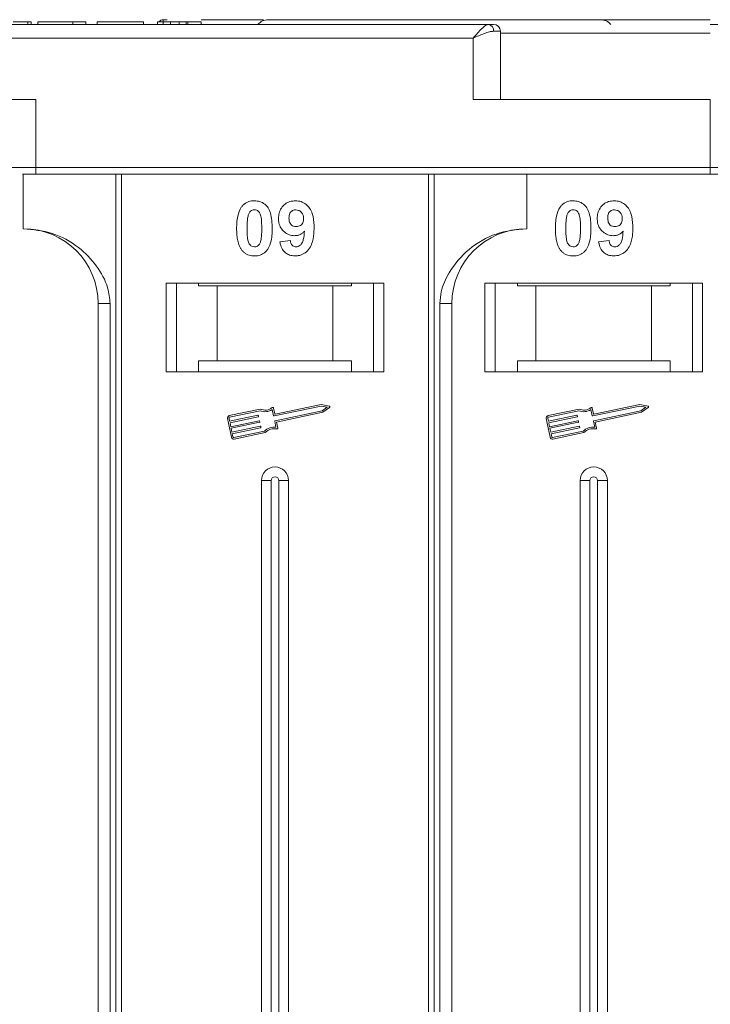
# Model space of a CAD drawing. Header units: millimetres. Extents: x 207 to 1682, y 260 to 1293.
# Tile 20 of 84: x 930 to 981, y 569 to 641. Entities that reach past the tile are written whole.
import ezdxf

# ---------------------------------------------------------------- set-up
doc = ezdxf.new("R2010")
doc.units = ezdxf.units.MM

msp = doc.modelspace()

# ---------------------------------------------------------------- linework, layer by layer
at = {"color": 7, "linetype": 'Continuous', "lineweight": 15}
for p, q in [((964.455, 640.816), (913.765, 640.816)), ((930.606, 640.816), (930.606, 641.016)), ((930.829, 641.016), (930.829, 640.816)), ((940.195, 640.816), (930.829, 640.816)), ((931.342, 641.016), (931.342, 640.816)), ((931.342, 641.016), (933.906, 641.016)), ((933.906, 641.016), (933.906, 640.816)), ((933.906, 641.016), (934.868, 641.016)), ((934.868, 641.016), (934.868, 640.816)), ((935.701, 641.016), (939.099, 641.016)), ((935.701, 641.016), (935.701, 640.816)), ((939.099, 641.016), (939.099, 640.816)), ((940.124, 641.016), (940.124, 640.816)), ((940.124, 641.016), (941.086, 641.016)), ((940.848, 641.166), (940.545, 641.166)), ((940.545, 641.166), (940.545, 641.166)), ((941.086, 640.816), (941.086, 641.016)), ((941.723, 640.816), (941.723, 641.016)), ((942.238, 640.816), (942.238, 641.016)), ((942.368, 640.816), (942.368, 641.016)), ((942.368, 641.016), (943.329, 641.016)), ((943.329, 641.016), (943.329, 640.816)), ((1007.195, 640.816), (980.765, 640.816)), ((965.337, 640.316), (964.828, 640.316)), ((965.337, 635.316), (965.337, 640.316)), ((980.765, 640.166), (965.337, 640.166)), ((913.765, 639.816), (963.337, 639.816)), ((963.337, 639.816), (963.337, 635.316)), ((931.194, 635.316), (913.765, 635.316)), ((931.194, 630.316), (931.194, 635.316)), ((963.337, 635.316), (980.765, 635.316)), ((980.765, 635.316), (980.765, 630.316)), ((931.194, 630.316), (929.194, 630.316)), ((980.765, 630.316), (931.194, 630.316)), ((931.194, 630.316), (931.194, 629.816)), ((980.765, 630.316), (980.765, 629.816)), ((999.328, 630.316), (980.765, 630.316)), ((930.265, 629.816), (930.265, 625.816)), ((931.194, 629.816), (980.765, 629.816)), ((937.058, 629.816), (937.058, 567.316)), ((937.477, 567.316), (937.477, 629.816)), ((960.053, 629.816), (960.053, 567.316)), ((960.472, 567.316), (960.472, 629.816)), ((967.265, 625.816), (967.265, 629.816)), ((949.124, 624.86), (949.894, 624.944)), ((972.554, 624.86), (973.323, 624.944)), ((956.765, 621.816), (940.765, 621.816)), ((940.765, 621.816), (940.765, 615.316)), ((941.515, 615.316), (941.515, 621.816)), ((943.152, 621.616), (943.152, 621.816)), ((943.152, 621.616), (944.515, 621.616)), ((944.515, 621.616), (944.515, 616.116)), ((953.015, 621.616), (944.515, 621.616)), ((953.015, 616.116), (953.015, 621.616)), ((953.015, 621.616), (954.379, 621.616)), ((954.379, 621.816), (954.379, 621.616)), ((956.015, 621.816), (956.015, 615.316)), ((956.765, 615.316), (956.765, 621.816)), ((980.195, 621.816), (964.195, 621.816)), ((964.195, 621.816), (964.195, 615.316)), ((964.945, 615.316), (964.945, 621.816)), ((966.581, 621.616), (966.581, 621.816)), ((966.581, 621.616), (967.945, 621.616)), ((967.945, 621.616), (967.945, 616.116)), ((976.445, 621.616), (967.945, 621.616)), ((976.445, 616.116), (976.445, 621.616)), ((976.445, 621.616), (977.808, 621.616)), ((977.808, 621.816), (977.808, 621.616)), ((979.445, 621.816), (979.445, 615.316)), ((980.195, 615.316), (980.195, 621.816)), ((935.765, 620.316), (936.651, 620.316)), ((935.765, 620.316), (935.765, 567.316)), ((936.651, 567.316), (936.651, 620.316)), ((960.88, 620.316), (960.88, 567.316)), ((961.765, 620.316), (960.88, 620.316)), ((961.765, 567.316), (961.765, 620.316)), ((943.152, 616.116), (943.152, 615.316)), ((944.515, 616.116), (943.152, 616.116)), ((953.015, 616.116), (944.515, 616.116)), ((954.379, 616.116), (953.015, 616.116)), ((954.379, 615.316), (954.379, 616.116)), ((967.945, 616.116), (966.581, 616.116)), ((966.581, 616.116), (966.581, 615.316)), ((976.445, 616.116), (967.945, 616.116)), ((977.808, 616.116), (976.445, 616.116)), ((977.808, 615.316), (977.808, 616.116)), ((940.765, 615.316), (956.765, 615.316)), ((964.195, 615.316), (980.195, 615.316)), ((947.683, 612.569), (945.405, 612.087)), ((948.658, 612.084), (948.564, 612.528)), ((948.748, 612.223), (948.66, 612.639)), ((952.154, 612.793), (948.692, 612.062)), ((952.153, 612.913), (948.783, 612.201)), ((952.754, 612.795), (952.153, 612.913)), ((952.596, 612.706), (952.154, 612.793)), ((952.227, 612.448), (952.596, 612.706)), ((952.274, 612.338), (952.776, 612.689)), ((971.113, 612.569), (968.834, 612.087)), ((972.087, 612.084), (971.993, 612.528)), ((972.178, 612.223), (972.09, 612.639)), ((975.583, 612.793), (972.122, 612.062)), ((975.582, 612.913), (972.213, 612.201)), ((976.184, 612.795), (975.582, 612.913)), ((976.025, 612.706), (975.583, 612.793)), ((975.656, 612.448), (976.025, 612.706)), ((975.704, 612.338), (976.206, 612.689)), ((945.269, 611.878), (945.56, 610.499)), ((945.384, 611.903), (945.432, 611.673)), ((947.672, 612.446), (945.429, 611.972)), ((945.432, 611.673), (947.515, 612.113)), ((947.539, 611.998), (945.457, 611.558)), ((947.55, 612.09), (947.562, 612.033)), ((948.765, 611.717), (952.227, 612.448)), ((948.876, 611.62), (952.274, 612.338)), ((968.698, 611.878), (968.99, 610.499)), ((968.813, 611.903), (968.862, 611.673)), ((971.101, 612.446), (968.858, 611.972)), ((968.862, 611.673), (970.944, 612.113)), ((970.969, 611.998), (968.886, 611.558)), ((970.979, 612.09), (970.991, 612.033)), ((972.195, 611.717), (975.656, 612.448)), ((972.305, 611.62), (975.704, 612.338)), ((945.457, 611.558), (945.517, 611.271)), ((945.517, 611.271), (947.6, 611.711)), ((947.624, 611.596), (945.541, 611.156)), ((945.541, 611.156), (945.602, 610.868)), ((945.602, 610.868), (947.685, 611.308)), ((947.709, 611.194), (945.626, 610.754)), ((947.635, 611.688), (947.647, 611.631)), ((947.72, 611.286), (947.732, 611.228)), ((948.836, 611.238), (948.743, 611.682)), ((948.97, 611.176), (948.876, 611.62)), ((968.886, 611.558), (968.947, 611.271)), ((968.947, 611.271), (971.029, 611.711)), ((971.054, 611.596), (968.971, 611.156)), ((968.971, 611.156), (969.032, 610.868)), ((969.032, 610.868), (971.114, 611.308)), ((971.139, 611.194), (969.056, 610.754)), ((971.064, 611.688), (971.076, 611.631)), ((971.149, 611.286), (971.161, 611.228)), ((972.266, 611.238), (972.172, 611.682)), ((972.399, 611.176), (972.305, 611.62)), ((945.626, 610.754), (945.675, 610.524)), ((945.745, 610.478), (947.987, 610.952)), ((945.769, 610.364), (948.047, 610.845)), ((969.056, 610.754), (969.105, 610.524)), ((969.174, 610.478), (971.417, 610.952)), ((969.198, 610.364), (971.477, 610.845)), ((947.765, 607.316), (947.765, 567.316)), ((947.765, 607.316), (948.48, 607.316)), ((948.48, 607.316), (948.48, 567.316)), ((949.05, 567.316), (949.05, 607.316)), ((949.765, 607.316), (949.05, 607.316)), ((949.765, 567.316), (949.765, 607.316)), ((971.195, 607.316), (971.195, 567.316)), ((971.195, 607.316), (971.91, 607.316)), ((971.91, 607.316), (971.91, 567.316)), ((972.48, 567.316), (972.48, 607.316)), ((973.195, 607.316), (972.48, 607.316)), ((973.195, 567.316), (973.195, 607.316))]:
    msp.add_line(p, q, dxfattribs=at)
for centre, radius, start, end in [((940.545, 640.816), 0.35, 89.99817, 145.14923), ((948.265, 640.166), 1, 90, 139.4584), ((964.38, 640.371), 0.451, 352.91869, 80.47981), ((964.837, 640.316), 0.5, 0, 90), ((972.695, 640.166), 1, 40.5416, 90), ((930.265, 620.316), 5.5, 0, 90), ((967.265, 620.316), 5.5, 90, 180), ((948.037, 613.367), 0.99, 248.37041, 302.16635), ((948.037, 613.367), 0.873, 246.11204, 307.44471), ((948.603, 612.627), 0.0587, 11.9297, 127.44471), ((952.743, 612.737), 0.0587, 304.95116, 78.90824), ((971.466, 613.367), 0.99, 248.37041, 302.16635), ((971.466, 613.367), 0.873, 246.11204, 307.44471), ((972.033, 612.627), 0.0587, 11.9297, 127.44471), ((976.172, 612.737), 0.0587, 304.95116, 78.90824), ((945.441, 611.915), 0.176, 101.9297, 191.9297), ((945.441, 611.915), 0.0587, 101.9297, 191.9297), ((947.521, 612.084), 0.0294, 11.9297, 101.9297), ((947.533, 612.027), 0.0294, 281.9297, 11.9297), ((948.686, 612.09), 0.0294, 191.9297, 281.9297), ((948.777, 612.229), 0.0294, 191.9297, 281.9297), ((968.871, 611.915), 0.176, 101.9297, 191.9297), ((968.871, 611.915), 0.0587, 101.9297, 191.9297), ((970.95, 612.084), 0.0294, 11.9297, 101.9297), ((970.963, 612.027), 0.0294, 281.9297, 11.9297), ((972.116, 612.09), 0.0294, 191.9297, 281.9297), ((972.207, 612.229), 0.0294, 191.9297, 281.9297), ((947.606, 611.682), 0.0294, 11.9297, 101.9297), ((947.618, 611.624), 0.0294, 281.9297, 11.9297), ((947.691, 611.28), 0.0294, 11.9297, 101.9297), ((947.703, 611.222), 0.0294, 281.9297, 11.9297), ((948.693, 610.258), 0.99, 81.69305, 135.48899), ((948.693, 610.258), 0.873, 76.41469, 137.74736), ((948.771, 611.688), 0.0294, 101.9297, 191.9297), ((948.912, 611.164), 0.0587, 256.41469, 11.9297), ((971.035, 611.682), 0.0294, 11.9297, 101.9297), ((971.047, 611.624), 0.0294, 281.9297, 11.9297), ((971.12, 611.28), 0.0294, 11.9297, 101.9297), ((971.132, 611.222), 0.0294, 281.9297, 11.9297), ((972.123, 610.258), 0.99, 81.69305, 135.48899), ((972.123, 610.258), 0.873, 76.41469, 137.74736), ((972.201, 611.688), 0.0294, 101.9297, 191.9297), ((972.342, 611.164), 0.0587, 256.41469, 11.9297), ((945.732, 610.536), 0.176, 191.9297, 281.9297), ((945.732, 610.536), 0.0587, 191.9297, 281.9297), ((969.162, 610.536), 0.176, 191.9297, 281.9297), ((969.162, 610.536), 0.0587, 191.9297, 281.9297), ((948.765, 607.316), 1, 0, 180), ((972.195, 607.316), 1, 0, 180), ((948.765, 607.316), 0.285, 0, 180), ((972.195, 607.316), 0.285, 0, 180)]:
    msp.add_arc(centre, radius, start, end, dxfattribs=at)
for points, knots in [([(930.606, 641.016), (930.546, 641.016), (930.426, 641.016), (930.109, 641.016), (929.789, 641.016), (929.547, 641.016), (929.518, 641.016)], [0, 0, 0, 0, 0.250896, 0.502166, 0.940512, 1, 1, 1, 1]), ([(930.829, 641.016), (930.829, 641.016), (930.828, 641.016), (930.813, 641.016), (930.789, 641.016), (930.747, 641.016), (930.691, 641.016), (930.634, 641.016), (930.606, 641.016)], [0, 0, 0, 0, 0.15395, 0.308181, 0.478699, 0.649961, 0.824203, 1, 1, 1, 1]), ([(940.545, 641.166), (940.545, 641.158), (940.546, 641.145), (940.544, 641.041), (940.544, 640.929), (940.538, 640.834), (940.537, 640.816)], [0, 0, 0, 0, 0.316913, 0.576202, 0.920428, 1, 1, 1, 1]), ([(941.723, 641.016), (941.636, 641.016), (941.496, 641.016), (941.321, 641.016), (941.202, 641.016), (941.092, 641.016), (941.088, 641.016), (941.086, 641.016)], [0, 0, 0, 0, 0.189329, 0.302222, 0.415612, 0.548732, 1, 1, 1, 1]), ([(942.238, 641.016), (942.197, 641.016), (942.121, 641.016), (941.951, 641.016), (941.816, 641.016), (941.74, 641.016), (941.723, 641.016)], [0, 0, 0, 0, 0.330398, 0.624767, 0.917361, 1, 1, 1, 1]), ([(942.368, 641.016), (942.366, 641.016), (942.363, 641.016), (942.354, 641.016), (942.34, 641.016), (942.319, 641.016), (942.289, 641.016), (942.255, 641.016), (942.238, 641.016)], [0, 0, 0, 0, 0.155996, 0.312125, 0.480895, 0.650212, 0.823248, 1, 1, 1, 1]), ([(947.915, 641.166), (946.775, 641.166), (945.262, 641.166), (943.711, 641.166), (943.329, 641.166)], [0, 0, 0, 0, 0.753822, 1, 1, 1, 1]), ([(980.765, 641.166), (979.444, 641.166), (976.761, 641.166), (972.739, 641.166), (969.06, 641.166), (965.79, 641.166), (962.931, 641.166), (960.237, 641.166), (956.916, 641.166), (954.09, 641.166), (951.859, 641.166), (950.368, 641.166), (949.187, 641.166), (948.407, 641.166), (948.312, 641.166), (948.265, 641.166)], [0, 0, 0, 0, 0.077646, 0.157699, 0.239994, 0.304338, 0.368672, 0.434385, 0.500088, 0.631328, 0.695673, 0.760006, 0.84231, 0.922361, 1, 1, 1, 1]), ([(963.337, 639.816), (963.443, 639.938), (963.654, 640.183), (963.964, 640.513), (964.243, 640.763), (964.387, 640.799), (964.455, 640.816)], [0, 0, 0, 0, 0.251131, 0.501805, 0.765641, 1, 1, 1, 1]), ([(964.828, 640.316), (964.733, 640.306), (964.523, 640.284), (964.025, 640.112), (963.607, 639.932), (963.337, 639.816)], [0, 0, 0, 0, 0.227063, 0.501587, 1, 1, 1, 1]), ([(930.212, 629.816), (930.233, 629.816), (930.364, 629.816), (930.71, 629.816), (931.036, 629.816), (931.194, 629.816)], [0, 0, 0, 0, 0.086648, 0.555949, 1, 1, 1, 1]), ([(980.765, 629.816), (982.107, 629.816), (984.831, 629.816), (988.914, 629.816), (992.654, 629.816), (995.962, 629.816), (998.212, 629.816), (999.375, 629.816), (999.648, 629.816)], [0, 0, 0, 0, 0.199904, 0.406008, 0.617917, 0.783559, 0.949228, 1, 1, 1, 1]), ([(946.341, 627.461), (946.385, 627.511), (946.475, 627.613), (946.644, 627.728), (946.833, 627.811), (947.002, 627.849), (947.143, 627.864), (947.216, 627.866), (947.252, 627.867)], [0, 0, 0, 0, 0.193776, 0.3936, 0.587864, 0.788908, 0.894169, 1, 1, 1, 1]), ([(947.252, 627.867), (947.388, 627.857), (947.66, 627.836), (948.012, 627.638), (948.283, 627.344), (948.535, 626.744), (948.55, 626.221), (948.56, 625.835)], [0, 0, 0, 0, 0.147566, 0.296688, 0.431278, 0.580404, 1, 1, 1, 1]), ([(949.022, 626.562), (949.029, 626.697), (949.045, 626.967), (949.212, 627.347), (949.492, 627.643), (949.863, 627.837), (950.137, 627.857), (950.28, 627.867)], [0, 0, 0, 0, 0.197927, 0.397728, 0.597413, 0.790584, 1, 1, 1, 1]), ([(950.28, 627.867), (950.415, 627.856), (950.687, 627.835), (951.047, 627.633), (951.339, 627.327), (951.578, 626.793), (951.633, 626.283), (951.637, 625.928), (951.637, 625.869)], [0, 0, 0, 0, 0.148288, 0.297745, 0.443713, 0.607791, 0.934708, 1, 1, 1, 1]), ([(969.77, 627.461), (969.814, 627.511), (969.905, 627.613), (970.073, 627.728), (970.262, 627.811), (970.431, 627.849), (970.573, 627.864), (970.645, 627.866), (970.682, 627.867)], [0, 0, 0, 0, 0.193776, 0.3936, 0.587864, 0.788908, 0.894169, 1, 1, 1, 1]), ([(970.682, 627.867), (970.817, 627.857), (971.089, 627.836), (971.442, 627.638), (971.713, 627.344), (971.965, 626.744), (971.979, 626.221), (971.99, 625.835)], [0, 0, 0, 0, 0.147566, 0.296688, 0.431278, 0.580404, 1, 1, 1, 1]), ([(972.451, 626.562), (972.459, 626.697), (972.474, 626.967), (972.641, 627.347), (972.921, 627.643), (973.292, 627.837), (973.567, 627.857), (973.709, 627.867)], [0, 0, 0, 0, 0.197927, 0.397728, 0.597413, 0.790584, 1, 1, 1, 1]), ([(973.709, 627.867), (973.845, 627.856), (974.116, 627.835), (974.476, 627.633), (974.768, 627.327), (975.008, 626.793), (975.062, 626.283), (975.066, 625.928), (975.067, 625.869)], [0, 0, 0, 0, 0.148288, 0.297745, 0.443713, 0.607791, 0.934708, 1, 1, 1, 1]), ([(945.945, 625.843), (945.947, 625.976), (945.952, 626.28), (946.024, 626.809), (946.165, 627.231), (946.323, 627.438), (946.341, 627.461)], [0, 0, 0, 0, 0.2367308, 0.5375555, 0.9496679, 1, 1, 1, 1]), ([(946.8, 626.808), (946.823, 626.877), (946.861, 626.989), (946.97, 627.115), (947.093, 627.181), (947.192, 627.198), (947.246, 627.2), (947.252, 627.2)], [0, 0, 0, 0, 0.334804, 0.542561, 0.750382, 0.970721, 1, 1, 1, 1]), ([(947.252, 627.2), (947.309, 627.195), (947.412, 627.185), (947.543, 627.108), (947.656, 626.961), (947.752, 626.686), (947.786, 626.294), (947.789, 625.994), (947.791, 625.843)], [0, 0, 0, 0, 0.104614, 0.188814, 0.273512, 0.444127, 0.719481, 1, 1, 1, 1]), ([(949.791, 626.602), (949.795, 626.688), (949.801, 626.827), (949.876, 627.006), (949.985, 627.113), (950.128, 627.187), (950.235, 627.195), (950.295, 627.2)], [0, 0, 0, 0, 0.29132, 0.465539, 0.641632, 0.798664, 1, 1, 1, 1]), ([(950.295, 627.2), (950.363, 627.193), (950.5, 627.179), (950.674, 627.062), (950.802, 626.904), (950.86, 626.721), (950.865, 626.601), (950.868, 626.545)], [0, 0, 0, 0, 0.207955, 0.420406, 0.62732, 0.827707, 1, 1, 1, 1]), ([(969.374, 625.843), (969.377, 625.976), (969.382, 626.28), (969.454, 626.809), (969.594, 627.231), (969.753, 627.438), (969.77, 627.461)], [0, 0, 0, 0, 0.236731, 0.537555, 0.949668, 1, 1, 1, 1]), ([(970.229, 626.808), (970.253, 626.877), (970.291, 626.989), (970.399, 627.115), (970.523, 627.181), (970.622, 627.198), (970.676, 627.2), (970.682, 627.2)], [0, 0, 0, 0, 0.334804, 0.542561, 0.750382, 0.970721, 1, 1, 1, 1]), ([(970.682, 627.2), (970.739, 627.195), (970.841, 627.185), (970.973, 627.108), (971.086, 626.961), (971.182, 626.686), (971.216, 626.294), (971.219, 625.994), (971.22, 625.843)], [0, 0, 0, 0, 0.104614, 0.188814, 0.273512, 0.444127, 0.719481, 1, 1, 1, 1]), ([(973.22, 626.602), (973.224, 626.688), (973.231, 626.827), (973.305, 627.006), (973.415, 627.113), (973.558, 627.187), (973.665, 627.195), (973.724, 627.2)], [0, 0, 0, 0, 0.29132, 0.465539, 0.641632, 0.798664, 1, 1, 1, 1]), ([(973.724, 627.2), (973.792, 627.193), (973.929, 627.179), (974.103, 627.062), (974.232, 626.904), (974.289, 626.721), (974.295, 626.601), (974.297, 626.545)], [0, 0, 0, 0, 0.207955, 0.420406, 0.62732, 0.827707, 1, 1, 1, 1]), ([(946.714, 625.843), (946.715, 625.91), (946.716, 626.043), (946.721, 626.223), (946.731, 626.385), (946.745, 626.526), (946.764, 626.668), (946.788, 626.761), (946.8, 626.808)], [0, 0, 0, 0, 0.2059417, 0.4119594, 0.558149, 0.7045024, 0.8518015, 1, 1, 1, 1]), ([(950.204, 625.303), (950.068, 625.315), (949.796, 625.34), (949.445, 625.556), (949.178, 625.862), (949.039, 626.216), (949.027, 626.458), (949.022, 626.562)], [0, 0, 0, 0, 0.210189, 0.421773, 0.623603, 0.837034, 1, 1, 1, 1]), ([(950.333, 625.969), (950.266, 625.975), (950.14, 625.986), (949.977, 626.08), (949.865, 626.211), (949.8, 626.392), (949.794, 626.523), (949.791, 626.602)], [0, 0, 0, 0, 0.213937, 0.398075, 0.583091, 0.751666, 1, 1, 1, 1]), ([(950.868, 626.545), (950.863, 626.465), (950.856, 626.332), (950.769, 626.164), (950.649, 626.054), (950.499, 625.98), (950.389, 625.973), (950.333, 625.969)], [0, 0, 0, 0, 0.2673945, 0.4472142, 0.6271221, 0.8130653, 1, 1, 1, 1]), ([(970.144, 625.843), (970.144, 625.91), (970.145, 626.043), (970.151, 626.223), (970.161, 626.385), (970.175, 626.526), (970.194, 626.668), (970.217, 626.761), (970.229, 626.808)], [0, 0, 0, 0, 0.205942, 0.411959, 0.558149, 0.704502, 0.851801, 1, 1, 1, 1]), ([(973.633, 625.303), (973.497, 625.315), (973.225, 625.34), (972.874, 625.556), (972.607, 625.862), (972.469, 626.216), (972.456, 626.458), (972.451, 626.562)], [0, 0, 0, 0, 0.210189, 0.421773, 0.623603, 0.837034, 1, 1, 1, 1]), ([(973.763, 625.969), (973.695, 625.975), (973.569, 625.986), (973.406, 626.08), (973.295, 626.211), (973.23, 626.392), (973.224, 626.523), (973.22, 626.602)], [0, 0, 0, 0, 0.213937, 0.398075, 0.583091, 0.751666, 1, 1, 1, 1]), ([(974.297, 626.545), (974.293, 626.465), (974.285, 626.332), (974.199, 626.164), (974.078, 626.054), (973.929, 625.98), (973.818, 625.973), (973.763, 625.969)], [0, 0, 0, 0, 0.2673945, 0.4472142, 0.6271221, 0.8130653, 1, 1, 1, 1]), ([(936.651, 620.316), (936.607, 620.706), (936.496, 621.705), (935.672, 623.159), (934.302, 624.572), (932.437, 625.609), (930.987, 625.747), (930.265, 625.816)], [0, 0, 0, 0, 0.125713, 0.321276, 0.524466, 0.763484, 1, 1, 1, 1]), ([(946.337, 624.227), (946.298, 624.281), (946.219, 624.39), (946.111, 624.627), (946.02, 624.935), (945.971, 625.272), (945.948, 625.576), (945.946, 625.754), (945.945, 625.843)], [0, 0, 0, 0, 0.118441, 0.239346, 0.459593, 0.684925, 0.84224, 1, 1, 1, 1]), ([(947.252, 624.482), (947.184, 624.49), (947.074, 624.504), (946.946, 624.592), (946.841, 624.744), (946.749, 625.019), (946.72, 625.409), (946.716, 625.698), (946.714, 625.843)], [0, 0, 0, 0, 0.12537, 0.20229, 0.279179, 0.464758, 0.730582, 1, 1, 1, 1]), ([(947.791, 625.843), (947.79, 625.776), (947.789, 625.643), (947.784, 625.462), (947.774, 625.3), (947.759, 625.158), (947.741, 625.015), (947.717, 624.922), (947.705, 624.875)], [0, 0, 0, 0, 0.20527, 0.410616, 0.55715, 0.703844, 0.851471, 1, 1, 1, 1]), ([(948.56, 625.835), (948.558, 625.701), (948.553, 625.398), (948.482, 624.879), (948.344, 624.459), (948.187, 624.252), (948.164, 624.222)], [0, 0, 0, 0, 0.237281, 0.538591, 0.932677, 1, 1, 1, 1]), ([(950.926, 625.638), (950.88, 625.589), (950.786, 625.49), (950.639, 625.401), (950.513, 625.35), (950.414, 625.322), (950.31, 625.306), (950.239, 625.304), (950.204, 625.303)], [0, 0, 0, 0, 0.243491, 0.496266, 0.61821, 0.741704, 0.870158, 1, 1, 1, 1]), ([(951.637, 625.869), (951.634, 625.736), (951.625, 625.335), (951.535, 624.779), (951.257, 624.27), (950.91, 623.968), (950.54, 623.83), (950.307, 623.819), (950.222, 623.816)], [0, 0, 0, 0, 0.142337, 0.429127, 0.589943, 0.751205, 0.909895, 1, 1, 1, 1]), ([(950.321, 624.482), (950.375, 624.488), (950.483, 624.499), (950.635, 624.598), (950.776, 624.768), (950.885, 625.129), (950.91, 625.431), (950.926, 625.638)], [0, 0, 0, 0, 0.112015, 0.224355, 0.367768, 0.565827, 1, 1, 1, 1]), ([(967.265, 625.816), (966.505, 625.739), (964.985, 625.586), (962.963, 624.397), (961.632, 622.846), (960.971, 621.402), (960.905, 620.61), (960.88, 620.316)], [0, 0, 0, 0, 0.249096, 0.498243, 0.745205, 0.90541, 1, 1, 1, 1]), ([(969.767, 624.227), (969.728, 624.281), (969.648, 624.39), (969.54, 624.627), (969.45, 624.935), (969.4, 625.272), (969.378, 625.576), (969.375, 625.754), (969.374, 625.843)], [0, 0, 0, 0, 0.1184406, 0.2393457, 0.4595932, 0.6849248, 0.8422399, 1, 1, 1, 1]), ([(970.682, 624.482), (970.614, 624.49), (970.503, 624.504), (970.375, 624.592), (970.271, 624.744), (970.178, 625.019), (970.15, 625.409), (970.146, 625.698), (970.144, 625.843)], [0, 0, 0, 0, 0.12537, 0.20229, 0.279179, 0.464758, 0.730582, 1, 1, 1, 1]), ([(971.22, 625.843), (971.22, 625.776), (971.219, 625.643), (971.213, 625.462), (971.203, 625.3), (971.189, 625.158), (971.17, 625.015), (971.147, 624.922), (971.135, 624.875)], [0, 0, 0, 0, 0.20527, 0.410616, 0.55715, 0.703844, 0.851471, 1, 1, 1, 1]), ([(971.99, 625.835), (971.987, 625.701), (971.982, 625.398), (971.912, 624.879), (971.773, 624.459), (971.617, 624.252), (971.594, 624.222)], [0, 0, 0, 0, 0.237281, 0.538591, 0.932677, 1, 1, 1, 1]), ([(974.356, 625.638), (974.31, 625.589), (974.216, 625.49), (974.069, 625.401), (973.942, 625.35), (973.843, 625.322), (973.739, 625.306), (973.669, 625.304), (973.633, 625.303)], [0, 0, 0, 0, 0.243491, 0.496266, 0.61821, 0.741704, 0.870158, 1, 1, 1, 1]), ([(975.067, 625.869), (975.064, 625.736), (975.055, 625.335), (974.964, 624.779), (974.686, 624.27), (974.339, 623.968), (973.969, 623.83), (973.736, 623.819), (973.652, 623.816)], [0, 0, 0, 0, 0.142337, 0.429127, 0.589943, 0.751205, 0.909895, 1, 1, 1, 1]), ([(973.75, 624.482), (973.804, 624.488), (973.912, 624.499), (974.064, 624.598), (974.205, 624.768), (974.315, 625.129), (974.339, 625.431), (974.356, 625.638)], [0, 0, 0, 0, 0.112015, 0.224355, 0.367768, 0.565827, 1, 1, 1, 1]), ([(947.705, 624.875), (947.682, 624.806), (947.644, 624.694), (947.536, 624.569), (947.415, 624.503), (947.315, 624.485), (947.261, 624.483), (947.252, 624.482)], [0, 0, 0, 0, 0.333678, 0.540413, 0.747264, 0.961209, 1, 1, 1, 1]), ([(950.222, 623.816), (950.086, 623.827), (949.84, 623.847), (949.527, 624.029), (949.284, 624.309), (949.17, 624.606), (949.134, 624.806), (949.124, 624.86)], [0, 0, 0, 0, 0.2427882, 0.4388655, 0.6348012, 0.9009361, 1, 1, 1, 1]), ([(949.894, 624.944), (949.907, 624.864), (949.928, 624.741), (950.018, 624.597), (950.122, 624.519), (950.229, 624.486), (950.295, 624.483), (950.321, 624.482)], [0, 0, 0, 0, 0.3447142, 0.5290593, 0.7142089, 0.8921959, 1, 1, 1, 1]), ([(971.135, 624.875), (971.111, 624.806), (971.073, 624.694), (970.966, 624.569), (970.844, 624.503), (970.745, 624.485), (970.69, 624.483), (970.682, 624.482)], [0, 0, 0, 0, 0.333678, 0.540413, 0.747264, 0.961209, 1, 1, 1, 1]), ([(973.652, 623.816), (973.516, 623.827), (973.27, 623.847), (972.956, 624.029), (972.714, 624.309), (972.599, 624.606), (972.563, 624.806), (972.554, 624.86)], [0, 0, 0, 0, 0.2427882, 0.4388655, 0.6348012, 0.9009361, 1, 1, 1, 1]), ([(973.323, 624.944), (973.336, 624.864), (973.357, 624.741), (973.447, 624.597), (973.552, 624.519), (973.658, 624.486), (973.725, 624.483), (973.75, 624.482)], [0, 0, 0, 0, 0.3447142, 0.5290593, 0.7142089, 0.8921959, 1, 1, 1, 1]), ([(947.252, 623.816), (947.186, 623.818), (947.051, 623.822), (946.853, 623.866), (946.663, 623.944), (946.518, 624.043), (946.411, 624.141), (946.362, 624.198), (946.337, 624.227)], [0, 0, 0, 0, 0.192635, 0.388697, 0.582015, 0.783044, 0.890959, 1, 1, 1, 1]), ([(948.164, 624.222), (948.12, 624.172), (948.03, 624.07), (947.861, 623.954), (947.672, 623.871), (947.503, 623.833), (947.362, 623.818), (947.289, 623.816), (947.252, 623.816)], [0, 0, 0, 0, 0.193769, 0.393564, 0.587886, 0.789131, 0.894283, 1, 1, 1, 1]), ([(970.682, 623.816), (970.615, 623.818), (970.48, 623.822), (970.282, 623.866), (970.092, 623.944), (969.947, 624.043), (969.84, 624.141), (969.791, 624.198), (969.767, 624.227)], [0, 0, 0, 0, 0.192635, 0.388697, 0.582015, 0.783044, 0.890959, 1, 1, 1, 1]), ([(971.594, 624.222), (971.549, 624.172), (971.459, 624.07), (971.291, 623.954), (971.102, 623.871), (970.932, 623.833), (970.791, 623.818), (970.718, 623.816), (970.682, 623.816)], [0, 0, 0, 0, 0.193769, 0.393564, 0.587886, 0.789131, 0.894283, 1, 1, 1, 1])]:
    msp.add_open_spline(points, degree=3, knots=knots, dxfattribs=at)
msp.add_open_spline([(964.455, 640.816), (964.565, 640.816), (964.784, 640.816), (964.819, 640.816), (964.837, 640.816)], degree=3, dxfattribs=at)

doc.saveas('drawing.dxf')
